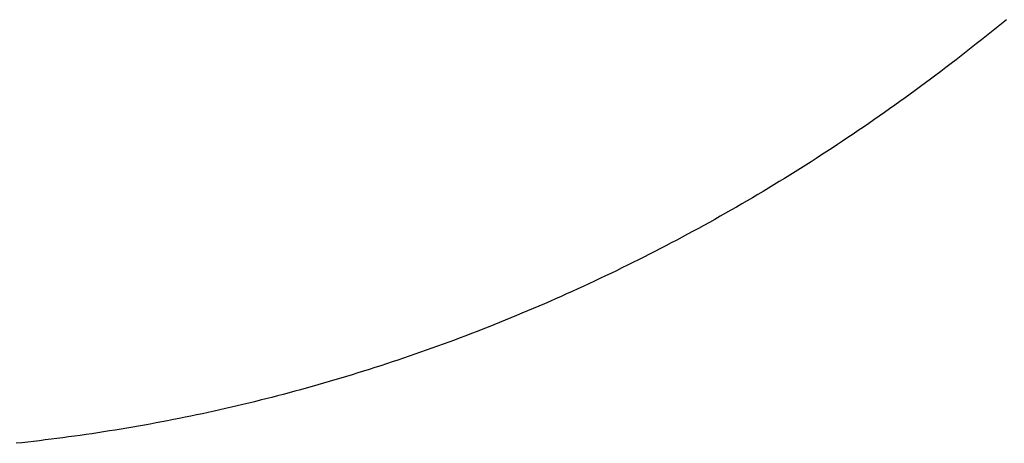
# Model space of a CAD drawing. Extents: x 987 to 2641, y 1244 to 2490.
# Tile 124 of 138: x 2451 to 2470, y 2070 to 2079. Entities that reach past the tile are written whole.
import ezdxf

# ---------------------------------------------------------------- set-up
doc = ezdxf.new("R2010")
doc.units = 0
doc.layers.add('KF_GRAVIS_8_REAR', color=7, linetype='CONTINUOUS')

# ---------------------------------------------------------------- blocks, each defined once
blk = doc.blocks.new('KF_GRAVIS_8_REAR')
at = {"layer": 'KF_GRAVIS_8_REAR'}
blk.add_polyline3d([(-44.0312, -67.2957, 0), (-44.1295, -67.3763, 0), (-44.2281, -67.4565, 0), (-44.3268, -67.5363, 0), (-44.4256, -67.6158, 0), (-44.5247, -67.6949, 0), (-44.6239, -67.7737, 0), (-44.7233, -67.8521, 0), (-44.8229, -67.9301, 0), (-44.9226, -68.0077, 0), (-45.0225, -68.085, 0), (-45.1226, -68.1619, 0), (-45.2229, -68.2384, 0), (-45.3233, -68.3145, 0), (-45.4239, -68.3903, 0), (-45.5246, -68.4657, 0), (-45.6255, -68.5407, 0), (-45.7266, -68.6154, 0), (-45.8278, -68.6896, 0), (-45.9292, -68.7635, 0), (-46.0308, -68.8371, 0), (-46.1325, -68.9102, 0), (-46.2344, -68.983, 0), (-46.3364, -69.0554, 0), (-46.4386, -69.1274, 0), (-46.541, -69.199, 0), (-46.6435, -69.2703, 0), (-46.7461, -69.3412, 0), (-46.8489, -69.4117, 0), (-46.9519, -69.4819, 0), (-47.055, -69.5516, 0), (-47.1582, -69.621, 0), (-47.2616, -69.69, 0), (-47.3652, -69.7587, 0), (-47.4689, -69.8269, 0), (-47.5727, -69.8948, 0), (-47.6767, -69.9623, 0), (-47.7808, -70.0294, 0), (-47.8851, -70.0961, 0), (-47.9895, -70.1625, 0), (-48.0941, -70.2284, 0), (-48.1987, -70.294, 0), (-48.3036, -70.3592, 0), (-48.4085, -70.4241, 0), (-48.5136, -70.4885, 0), (-48.6189, -70.5526, 0), (-48.7242, -70.6163, 0), (-48.8297, -70.6796, 0), (-48.9354, -70.7425, 0), (-49.0411, -70.805, 0), (-49.147, -70.8672, 0), (-49.253, -70.9289, 0), (-49.3592, -70.9903, 0), (-49.4655, -71.0513, 0), (-49.5719, -71.112, 0), (-49.6784, -71.1722, 0), (-49.785, -71.232, 0), (-49.8918, -71.2915, 0), (-49.9987, -71.3506, 0), (-50.1057, -71.4093, 0), (-50.2128, -71.4676, 0), (-50.3201, -71.5255, 0), (-50.4275, -71.5831, 0), (-50.535, -71.6402, 0), (-50.6426, -71.697, 0), (-50.7503, -71.7534, 0), (-50.8581, -71.8094, 0), (-50.9661, -71.865, 0), (-51.0741, -71.9203, 0), (-51.1823, -71.9751, 0), (-51.2906, -72.0296, 0), (-51.399, -72.0837, 0), (-51.5075, -72.1374, 0), (-51.6161, -72.1907, 0), (-51.7248, -72.2436, 0), (-51.8336, -72.2961, 0), (-51.9426, -72.3483, 0), (-52.0516, -72.4001, 0), (-52.1608, -72.4515, 0), (-52.27, -72.5025, 0), (-52.3794, -72.5531, 0), (-52.4888, -72.6033, 0), (-52.5984, -72.6531, 0), (-52.708, -72.7026, 0), (-52.8178, -72.7517, 0), (-52.9276, -72.8004, 0), (-53.0376, -72.8487, 0), (-53.1476, -72.8966, 0), (-53.2577, -72.9441, 0), (-53.368, -72.9912, 0), (-53.4783, -73.038, 0), (-53.5887, -73.0844, 0), (-53.6993, -73.1303, 0), (-53.8099, -73.1759, 0), (-53.9206, -73.2212, 0), (-54.0313, -73.266, 0), (-54.1422, -73.3104, 0), (-54.2532, -73.3545, 0), (-54.3642, -73.3981, 0), (-54.4754, -73.4414, 0), (-54.5866, -73.4843, 0), (-54.6979, -73.5268, 0), (-54.8093, -73.5689, 0), (-54.9208, -73.6107, 0), (-55.0323, -73.652, 0), (-55.144, -73.693, 0), (-55.2557, -73.7335, 0), (-55.3675, -73.7737, 0), (-55.4794, -73.8135, 0), (-55.5913, -73.8529, 0), (-55.7033, -73.8919, 0), (-55.8155, -73.9306, 0), (-55.9276, -73.9688, 0), (-56.0399, -74.0067, 0), (-56.1522, -74.0441, 0), (-56.2646, -74.0812, 0), (-56.3771, -74.1179, 0), (-56.4896, -74.1542, 0), (-56.6023, -74.1901, 0), (-56.7149, -74.2257, 0), (-56.8277, -74.2608, 0), (-56.9405, -74.2956, 0), (-57.0534, -74.3299, 0), (-57.1664, -74.3639, 0), (-57.2794, -74.3975, 0), (-57.3925, -74.4307, 0), (-57.5056, -74.4635, 0), (-57.6188, -74.4959, 0), (-57.7321, -74.528, 0), (-57.8454, -74.5596, 0), (-57.9588, -74.5909, 0), (-58.0722, -74.6217, 0), (-58.1857, -74.6522, 0), (-58.2993, -74.6823, 0), (-58.4129, -74.712, 0), (-58.5266, -74.7413, 0), (-58.6403, -74.7703, 0), (-58.7541, -74.7988, 0), (-58.8679, -74.827, 0), (-58.9818, -74.8547, 0), (-59.0958, -74.8821, 0), (-59.2098, -74.9091, 0), (-59.3238, -74.9357, 0), (-59.4379, -74.9619, 0), (-59.552, -74.9877, 0), (-59.6662, -75.0131, 0), (-59.7805, -75.0382, 0), (-59.8948, -75.0628, 0), (-60.0091, -75.0871, 0), (-60.1235, -75.111, 0), (-60.2379, -75.1345, 0), (-60.3524, -75.1576, 0), (-60.4669, -75.1803, 0), (-60.5814, -75.2026, 0), (-60.696, -75.2245, 0), (-60.8106, -75.2461, 0), (-60.9253, -75.2673, 0), (-61.04, -75.288, 0), (-61.1548, -75.3084, 0), (-61.2696, -75.3284, 0), (-61.3844, -75.348, 0), (-61.4993, -75.3672, 0), (-61.6142, -75.3861, 0), (-61.7291, -75.4045, 0), (-61.8441, -75.4226, 0), (-61.9591, -75.4402, 0), (-62.0741, -75.4575, 0), (-62.1892, -75.4744, 0), (-62.3043, -75.4909, 0), (-62.4194, -75.507, 0), (-62.5345, -75.5227, 0), (-62.6497, -75.5381, 0), (-62.765, -75.553, 0), (-62.8802, -75.5676, 0), (-62.9955, -75.5817, 0), (-63.1108, -75.5955, 0), (-63.2261, -75.6089, 0), (-63.3414, -75.6219, 0), (-63.4568, -75.6346, 0), (-63.5722, -75.6468, 0)], dxfattribs=at)

msp = doc.modelspace()

# ---------------------------------------------------------------- block references
at = {"layer": 'KF_GRAVIS_8_REAR'}
msp.add_blockref('KF_GRAVIS_8_REAR', (2514.017, 2145.913), dxfattribs=at)

doc.saveas('drawing.dxf')
